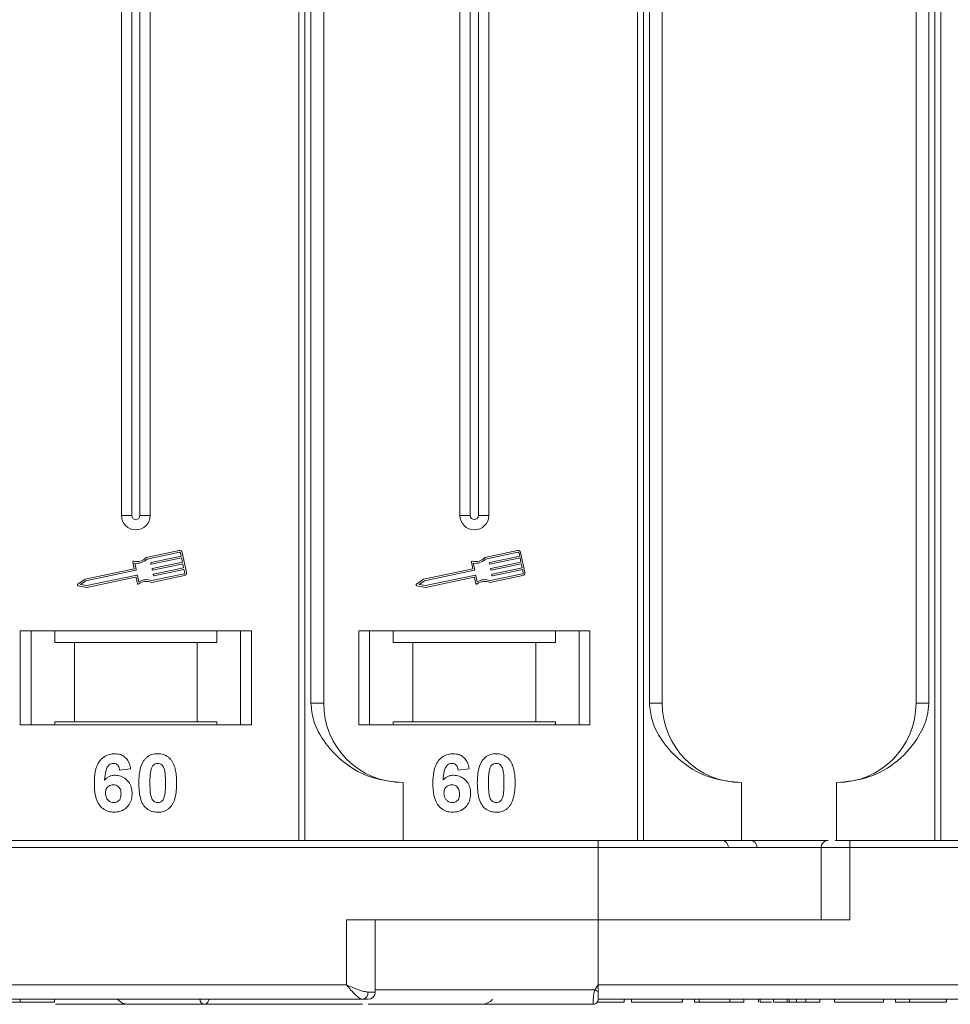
# Model space of a CAD drawing. Header units: millimetres. Extents: x -1004 to 529, y -22 to 1052.
# Tile 11 of 78: x -344 to -280, y 196 to 265. Entities that reach past the tile are written whole.
import ezdxf

# ---------------------------------------------------------------- set-up
doc = ezdxf.new("R2010")
doc.units = ezdxf.units.MM

msp = doc.modelspace()

# ---------------------------------------------------------------- linework, layer by layer
at = {"color": 7, "linetype": 'Continuous', "lineweight": 15}
for p, q in [((-337.232, 332.676), (-337.232, 230.176)), ((-336.517, 332.676), (-336.517, 230.176)), ((-335.947, 230.176), (-335.947, 332.676)), ((-335.232, 230.176), (-335.232, 332.676)), ((-324.944, 332.676), (-324.944, 207.676)), ((-324.525, 207.676), (-324.525, 332.676)), ((-324.117, 332.676), (-324.117, 217.176)), ((-323.232, 217.176), (-323.232, 332.676)), ((-313.802, 332.676), (-313.802, 230.176)), ((-313.087, 332.676), (-313.087, 230.176)), ((-312.517, 230.176), (-312.517, 332.676)), ((-311.802, 230.176), (-311.802, 332.676)), ((-301.514, 332.676), (-301.514, 207.676)), ((-301.095, 207.676), (-301.095, 332.676)), ((-300.688, 332.676), (-300.688, 217.176)), ((-299.802, 217.176), (-299.802, 332.676)), ((-282.232, 332.676), (-282.232, 217.176)), ((-281.346, 217.176), (-281.346, 332.676)), ((-280.939, 332.676), (-280.939, 207.676)), ((-280.52, 207.676), (-280.52, 332.676)), ((-336.517, 230.176), (-337.232, 230.176)), ((-335.232, 230.176), (-335.947, 230.176)), ((-313.087, 230.176), (-313.802, 230.176)), ((-311.802, 230.176), (-312.517, 230.176)), ((-333.235, 227.742), (-335.514, 227.261)), ((-309.806, 227.742), (-312.084, 227.261)), ((-333.211, 227.627), (-335.454, 227.153)), ((-335.175, 226.912), (-333.093, 227.352)), ((-333.069, 227.237), (-335.151, 226.797)), ((-333.093, 227.352), (-333.141, 227.582)), ((-333.008, 226.95), (-333.069, 227.237)), ((-332.735, 226.227), (-333.027, 227.606)), ((-309.782, 227.627), (-312.024, 227.153)), ((-311.746, 226.912), (-309.663, 227.352)), ((-309.639, 227.237), (-311.722, 226.797)), ((-309.663, 227.352), (-309.712, 227.582)), ((-309.578, 226.95), (-309.639, 227.237)), ((-309.306, 226.227), (-309.597, 227.606)), ((-336.342, 226.486), (-339.741, 225.768)), ((-336.232, 226.389), (-339.693, 225.658)), ((-336.436, 226.93), (-336.342, 226.486)), ((-336.303, 226.868), (-336.209, 226.424)), ((-335.186, 226.82), (-335.198, 226.877)), ((-335.101, 226.418), (-335.113, 226.475)), ((-335.091, 226.51), (-333.008, 226.95)), ((-332.984, 226.835), (-335.066, 226.395)), ((-335.006, 226.108), (-332.923, 226.548)), ((-332.899, 226.433), (-334.981, 225.993)), ((-332.923, 226.548), (-332.984, 226.835)), ((-332.85, 226.203), (-332.899, 226.433)), ((-312.913, 226.486), (-316.311, 225.768)), ((-312.802, 226.389), (-316.264, 225.658)), ((-313.007, 226.93), (-312.913, 226.486)), ((-312.873, 226.868), (-312.78, 226.424)), ((-311.757, 226.82), (-311.769, 226.877)), ((-311.672, 226.418), (-311.684, 226.475)), ((-311.661, 226.51), (-309.578, 226.95)), ((-309.554, 226.835), (-311.637, 226.395)), ((-311.576, 226.108), (-309.493, 226.548)), ((-309.469, 226.433), (-311.552, 225.993)), ((-309.493, 226.548), (-309.554, 226.835)), ((-309.421, 226.203), (-309.469, 226.433)), ((-339.741, 225.768), (-340.243, 225.417)), ((-339.62, 225.313), (-336.159, 226.044)), ((-339.619, 225.193), (-336.25, 225.905)), ((-336.215, 225.882), (-336.127, 225.467)), ((-336.124, 226.022), (-336.03, 225.577)), ((-335.15, 225.537), (-332.871, 226.019)), ((-335.138, 225.66), (-332.895, 226.133)), ((-335.016, 226.016), (-335.028, 226.073)), ((-316.311, 225.768), (-316.813, 225.417)), ((-316.191, 225.313), (-312.729, 226.044)), ((-316.19, 225.193), (-312.82, 225.905)), ((-312.785, 225.882), (-312.697, 225.467)), ((-312.695, 226.022), (-312.601, 225.577)), ((-311.72, 225.537), (-309.442, 226.019)), ((-311.709, 225.66), (-309.466, 226.133)), ((-311.587, 226.016), (-311.599, 226.073)), ((-340.221, 225.311), (-339.619, 225.193)), ((-339.693, 225.658), (-340.062, 225.4)), ((-340.062, 225.4), (-339.62, 225.313)), ((-316.791, 225.311), (-316.19, 225.193)), ((-316.264, 225.658), (-316.633, 225.4)), ((-316.633, 225.4), (-316.191, 225.313)), ((-328.232, 222.176), (-344.232, 222.176)), ((-344.232, 222.176), (-344.232, 215.676)), ((-343.482, 215.676), (-343.482, 222.176)), ((-341.845, 222.176), (-341.845, 221.376)), ((-330.618, 221.376), (-330.618, 222.176)), ((-328.982, 222.176), (-328.982, 215.676)), ((-328.232, 215.676), (-328.232, 222.176)), ((-304.802, 222.176), (-320.802, 222.176)), ((-320.802, 222.176), (-320.802, 215.676)), ((-320.052, 215.676), (-320.052, 222.176)), ((-318.416, 222.176), (-318.416, 221.376)), ((-307.189, 221.376), (-307.189, 222.176)), ((-305.552, 222.176), (-305.552, 215.676)), ((-304.802, 215.676), (-304.802, 222.176)), ((-341.845, 221.376), (-340.482, 221.376)), ((-340.482, 221.376), (-340.482, 215.876)), ((-340.482, 221.376), (-331.982, 221.376)), ((-331.982, 215.876), (-331.982, 221.376)), ((-331.982, 221.376), (-330.618, 221.376)), ((-318.416, 221.376), (-317.052, 221.376)), ((-317.052, 221.376), (-317.052, 215.876)), ((-317.052, 221.376), (-308.552, 221.376)), ((-308.552, 215.876), (-308.552, 221.376)), ((-308.552, 221.376), (-307.189, 221.376)), ((-324.117, 217.176), (-323.232, 217.176)), ((-300.688, 217.176), (-299.802, 217.176)), ((-282.232, 217.176), (-281.346, 217.176)), ((-344.232, 215.676), (-328.232, 215.676)), ((-340.482, 215.876), (-341.845, 215.876)), ((-341.845, 215.676), (-341.845, 215.876)), ((-340.482, 215.876), (-331.982, 215.876)), ((-330.618, 215.876), (-331.982, 215.876)), ((-330.618, 215.876), (-330.618, 215.676)), ((-320.802, 215.676), (-304.802, 215.676)), ((-317.052, 215.876), (-318.416, 215.876)), ((-318.416, 215.676), (-318.416, 215.876)), ((-317.052, 215.876), (-308.552, 215.876)), ((-307.189, 215.876), (-308.552, 215.876)), ((-307.189, 215.876), (-307.189, 215.676)), ((-336.591, 212.631), (-337.36, 212.547)), ((-313.161, 212.631), (-313.93, 212.547)), ((-317.732, 211.676), (-317.732, 207.676)), ((-294.302, 211.676), (-294.302, 207.676)), ((-287.732, 207.676), (-287.732, 211.676)), ((-304.232, 207.676), (-353.803, 207.676)), ((-304.232, 207.176), (-304.232, 207.676)), ((-286.803, 207.176), (-286.803, 207.676)), ((-237.232, 207.676), (-286.803, 207.676)), ((-353.803, 207.176), (-304.232, 207.176)), ((-304.232, 207.176), (-304.232, 202.176)), ((-304.232, 207.176), (-288.803, 207.176)), ((-288.803, 207.176), (-288.803, 202.176)), ((-288.803, 207.176), (-286.803, 207.176)), ((-286.803, 202.176), (-286.803, 207.176)), ((-286.803, 207.176), (-237.232, 207.176)), ((-304.232, 202.176), (-321.66, 202.176)), ((-321.66, 202.176), (-321.66, 197.676)), ((-319.66, 197.176), (-319.66, 202.176)), ((-304.232, 197.676), (-304.232, 202.176)), ((-304.232, 202.176), (-286.803, 202.176)), ((-321.66, 197.676), (-371.232, 197.676)), ((-320.169, 197.176), (-319.66, 197.176)), ((-319.66, 197.326), (-304.466, 197.326)), ((-304.466, 197.326), (-304.232, 197.676)), ((-254.66, 197.676), (-304.232, 197.676)), ((-371.232, 196.676), (-320.542, 196.676)), ((-344.239, 196.676), (-344.239, 196.476)), ((-341.86, 196.676), (-337.492, 196.676)), ((-341.86, 196.676), (-338.868, 196.676)), ((-341.86, 196.676), (-341.86, 196.476)), ((-304.232, 196.678), (-304.232, 196.676)), ((-304.232, 196.676), (-279.604, 196.676)), ((-304.232, 196.676), (-253.542, 196.676)), ((-302.43, 196.676), (-302.43, 196.476)), ((-301.918, 196.476), (-301.918, 196.676)), ((-301.918, 196.476), (-298.392, 196.476)), ((-298.392, 196.676), (-298.392, 196.476)), ((-297.559, 196.676), (-297.559, 196.476)), ((-297.559, 196.476), (-297.238, 196.476)), ((-297.238, 196.676), (-297.238, 196.476)), ((-297.238, 196.476), (-295.123, 196.476)), ((-295.123, 196.476), (-295.123, 196.676)), ((-295.123, 196.476), (-294.161, 196.476)), ((-294.161, 196.676), (-294.161, 196.476)), ((-293.136, 196.676), (-293.136, 196.476)), ((-293.026, 196.676), (-293.026, 196.476)), ((-292.104, 196.676), (-292.104, 196.476)), ((-291.142, 196.476), (-292.104, 196.476)), ((-291.142, 196.676), (-291.142, 196.476)), ((-291.012, 196.676), (-291.012, 196.476)), ((-290.597, 196.476), (-290.392, 196.476)), ((-290.497, 196.676), (-290.497, 196.476)), ((-289.86, 196.676), (-289.86, 196.476)), ((-289.86, 196.476), (-288.898, 196.476)), ((-288.898, 196.676), (-288.898, 196.476)), ((-287.873, 196.676), (-287.873, 196.476)), ((-287.873, 196.476), (-284.475, 196.476)), ((-284.475, 196.676), (-284.475, 196.476)), ((-283.642, 196.676), (-283.642, 196.476)), ((-283.642, 196.476), (-282.68, 196.476)), ((-282.68, 196.676), (-282.68, 196.476)), ((-282.68, 196.476), (-280.116, 196.476)), ((-280.116, 196.676), (-280.116, 196.476)), ((-336.907, 196.326), (-341.796, 196.326)), ((-304.582, 196.326), (-304.582, 196.326))]:
    msp.add_line(p, q, dxfattribs=at)
for centre, radius, start, end in [((-336.232, 230.176), 1, 180, 0), ((-336.232, 230.176), 0.285, 180, 0), ((-312.802, 230.176), 1, 180, 0), ((-312.802, 230.176), 0.285, 180, 0), ((-333.199, 227.57), 0.176, 11.9297, 101.9297), ((-309.769, 227.57), 0.176, 11.9297, 101.9297), ((-336.16, 227.848), 0.873, 256.41469, 317.74736), ((-336.16, 227.848), 0.99, 261.69305, 315.48899), ((-333.199, 227.57), 0.0587, 11.9297, 101.9297), ((-312.73, 227.848), 0.873, 256.41469, 317.74736), ((-312.73, 227.848), 0.99, 261.69305, 315.48899), ((-309.769, 227.57), 0.0587, 11.9297, 101.9297), ((-336.379, 226.942), 0.0587, 76.41469, 191.9297), ((-336.238, 226.418), 0.0294, 281.9297, 11.9297), ((-335.169, 226.883), 0.0294, 101.9297, 191.9297), ((-335.157, 226.826), 0.0294, 191.9297, 281.9297), ((-335.084, 226.481), 0.0294, 101.9297, 191.9297), ((-335.072, 226.424), 0.0294, 191.9297, 281.9297), ((-312.949, 226.942), 0.0587, 76.41469, 191.9297), ((-312.808, 226.418), 0.0294, 281.9297, 11.9297), ((-311.74, 226.883), 0.0294, 101.9297, 191.9297), ((-311.728, 226.826), 0.0294, 191.9297, 281.9297), ((-311.655, 226.481), 0.0294, 101.9297, 191.9297), ((-311.643, 226.424), 0.0294, 191.9297, 281.9297), ((-336.243, 225.876), 0.0294, 11.9297, 101.9297), ((-336.153, 226.015), 0.0294, 11.9297, 101.9297), ((-335.503, 224.739), 0.99, 68.37041, 122.16635), ((-334.999, 226.079), 0.0294, 101.9297, 191.9297), ((-334.987, 226.022), 0.0294, 191.9297, 281.9297), ((-332.908, 226.191), 0.0587, 281.9297, 11.9297), ((-332.908, 226.191), 0.176, 281.9297, 11.9297), ((-312.814, 225.876), 0.0294, 11.9297, 101.9297), ((-312.723, 226.015), 0.0294, 11.9297, 101.9297), ((-312.074, 224.739), 0.99, 68.37041, 122.16635), ((-311.57, 226.079), 0.0294, 101.9297, 191.9297), ((-311.558, 226.022), 0.0294, 191.9297, 281.9297), ((-309.478, 226.191), 0.0587, 281.9297, 11.9297), ((-309.478, 226.191), 0.176, 281.9297, 11.9297), ((-340.209, 225.369), 0.0587, 124.95116, 258.90824), ((-336.069, 225.479), 0.0587, 191.9297, 307.44471), ((-335.503, 224.739), 0.873, 66.11204, 127.44471), ((-316.78, 225.369), 0.0587, 124.95116, 258.90824), ((-312.64, 225.479), 0.0587, 191.9297, 307.44471), ((-312.074, 224.739), 0.873, 66.11204, 127.44471), ((-317.732, 217.176), 5.5, 180, 270), ((-294.302, 217.176), 5.5, 180, 270), ((-287.732, 217.176), 5.5, 270, 0), ((-295.714, 207.176), 0.5, 0, 90), ((-293.731, 207.176), 0.5, 0, 90), ((-288.303, 207.176), 0.5, 90, 180), ((-320.617, 197.12), 0.451, 279.5202, 7.08135), ((-320.16, 197.176), 0.5, 270, 0), ((-268.688, 264.253), 75.89, 241.87179, 242.07191), ((-336.732, 197.326), 1, 221.2946, 270), ((-331.456, 196.662), 0.336, 177.61012, 267.39185), ((-331.454, 196.662), 0.337, 177.69097, 267.38556), ((-312.302, 197.326), 1, 270, 319.04573), ((-304.582, 196.676), 0.35, 269.99809, 359.99965)]:
    msp.add_arc(centre, radius, start, end, dxfattribs=at)
for points, knots in [([(-324.117, 217.176), (-324.074, 216.785), (-323.962, 215.786), (-323.139, 214.332), (-321.769, 212.919), (-319.903, 211.882), (-318.453, 211.744), (-317.732, 211.676)], [0, 0, 0, 0, 0.1257134, 0.3212757, 0.5244662, 0.763484, 1, 1, 1, 1]), ([(-300.688, 217.176), (-300.644, 216.785), (-300.533, 215.786), (-299.709, 214.332), (-298.339, 212.919), (-296.474, 211.882), (-295.024, 211.744), (-294.302, 211.676)], [0, 0, 0, 0, 0.125713, 0.321276, 0.524466, 0.763484, 1, 1, 1, 1]), ([(-287.732, 211.676), (-286.972, 211.752), (-285.452, 211.905), (-283.43, 213.094), (-282.098, 214.645), (-281.437, 216.089), (-281.371, 216.881), (-281.346, 217.176)], [0, 0, 0, 0, 0.249096, 0.498243, 0.745205, 0.90541, 1, 1, 1, 1]), ([(-339.104, 211.622), (-339.101, 211.755), (-339.092, 212.157), (-339.001, 212.712), (-338.723, 213.221), (-338.376, 213.523), (-338.006, 213.661), (-337.773, 213.672), (-337.688, 213.676)], [0, 0, 0, 0, 0.142337, 0.429127, 0.589943, 0.751205, 0.909895, 1, 1, 1, 1]), ([(-337.688, 213.676), (-337.552, 213.665), (-337.306, 213.646), (-336.994, 213.462), (-336.753, 213.185), (-336.637, 212.888), (-336.601, 212.689), (-336.591, 212.631)], [0, 0, 0, 0, 0.242691, 0.439002, 0.635006, 0.895059, 1, 1, 1, 1]), ([(-335.631, 213.269), (-335.586, 213.319), (-335.496, 213.421), (-335.327, 213.537), (-335.139, 213.62), (-334.969, 213.658), (-334.828, 213.673), (-334.755, 213.675), (-334.719, 213.676)], [0, 0, 0, 0, 0.193776, 0.3936, 0.587864, 0.788908, 0.894169, 1, 1, 1, 1]), ([(-334.719, 213.676), (-334.652, 213.673), (-334.517, 213.669), (-334.319, 213.625), (-334.129, 213.547), (-333.984, 213.448), (-333.877, 213.35), (-333.828, 213.293), (-333.804, 213.264)], [0, 0, 0, 0, 0.192627, 0.388684, 0.582013, 0.783201, 0.891038, 1, 1, 1, 1]), ([(-315.674, 211.622), (-315.671, 211.755), (-315.662, 212.157), (-315.572, 212.712), (-315.294, 213.221), (-314.947, 213.523), (-314.577, 213.661), (-314.344, 213.672), (-314.259, 213.676)], [0, 0, 0, 0, 0.142337, 0.429127, 0.589943, 0.751205, 0.909895, 1, 1, 1, 1]), ([(-314.259, 213.676), (-314.123, 213.665), (-313.877, 213.646), (-313.564, 213.462), (-313.323, 213.185), (-313.208, 212.888), (-313.172, 212.689), (-313.161, 212.631)], [0, 0, 0, 0, 0.242691, 0.439002, 0.635006, 0.895059, 1, 1, 1, 1]), ([(-312.201, 213.269), (-312.157, 213.319), (-312.067, 213.421), (-311.898, 213.537), (-311.709, 213.62), (-311.54, 213.658), (-311.399, 213.673), (-311.326, 213.675), (-311.289, 213.676)], [0, 0, 0, 0, 0.193776, 0.3936, 0.587864, 0.788908, 0.894169, 1, 1, 1, 1]), ([(-311.289, 213.676), (-311.223, 213.673), (-311.088, 213.669), (-310.89, 213.625), (-310.699, 213.547), (-310.555, 213.448), (-310.448, 213.35), (-310.399, 213.293), (-310.374, 213.264)], [0, 0, 0, 0, 0.192627, 0.388684, 0.582013, 0.783201, 0.891038, 1, 1, 1, 1]), ([(-337.787, 213.009), (-337.841, 213.003), (-337.949, 212.993), (-338.102, 212.892), (-338.243, 212.72), (-338.352, 212.358), (-338.376, 212.058), (-338.393, 211.853)], [0, 0, 0, 0, 0.112049, 0.22438, 0.370115, 0.570276, 1, 1, 1, 1]), ([(-337.36, 212.547), (-337.372, 212.625), (-337.392, 212.747), (-337.482, 212.891), (-337.588, 212.972), (-337.696, 213.005), (-337.762, 213.008), (-337.787, 213.009)], [0, 0, 0, 0, 0.33384, 0.524547, 0.716372, 0.891824, 1, 1, 1, 1]), ([(-336.027, 211.656), (-336.024, 211.79), (-336.019, 212.093), (-335.947, 212.62), (-335.806, 213.041), (-335.648, 213.247), (-335.631, 213.269)], [0, 0, 0, 0, 0.237381, 0.538918, 0.949082, 1, 1, 1, 1]), ([(-335.172, 212.616), (-335.148, 212.685), (-335.11, 212.798), (-335.002, 212.923), (-334.878, 212.99), (-334.779, 213.006), (-334.725, 213.009), (-334.719, 213.009)], [0, 0, 0, 0, 0.3348035, 0.5425606, 0.750382, 0.9707212, 1, 1, 1, 1]), ([(-334.719, 213.009), (-334.662, 213.003), (-334.56, 212.993), (-334.432, 212.918), (-334.322, 212.778), (-334.222, 212.507), (-334.185, 212.11), (-334.182, 211.803), (-334.18, 211.648)], [0, 0, 0, 0, 0.105646, 0.186221, 0.267042, 0.431541, 0.712708, 1, 1, 1, 1]), ([(-333.804, 213.264), (-333.765, 213.21), (-333.685, 213.101), (-333.58, 212.869), (-333.49, 212.573), (-333.44, 212.242), (-333.415, 211.933), (-333.412, 211.743), (-333.411, 211.648)], [0, 0, 0, 0, 0.118432, 0.239329, 0.449434, 0.664178, 0.83182, 1, 1, 1, 1]), ([(-314.358, 213.009), (-314.412, 213.003), (-314.52, 212.993), (-314.672, 212.892), (-314.814, 212.72), (-314.922, 212.358), (-314.947, 212.058), (-314.963, 211.853)], [0, 0, 0, 0, 0.112049, 0.22438, 0.370115, 0.570276, 1, 1, 1, 1]), ([(-313.93, 212.547), (-313.943, 212.625), (-313.962, 212.747), (-314.053, 212.891), (-314.158, 212.972), (-314.266, 213.005), (-314.332, 213.008), (-314.358, 213.009)], [0, 0, 0, 0, 0.33384, 0.524547, 0.716372, 0.891824, 1, 1, 1, 1]), ([(-312.597, 211.656), (-312.595, 211.79), (-312.59, 212.093), (-312.517, 212.62), (-312.376, 213.041), (-312.219, 213.247), (-312.201, 213.269)], [0, 0, 0, 0, 0.237381, 0.538918, 0.949082, 1, 1, 1, 1]), ([(-311.742, 212.616), (-311.719, 212.685), (-311.681, 212.798), (-311.572, 212.923), (-311.449, 212.99), (-311.35, 213.006), (-311.296, 213.009), (-311.289, 213.009)], [0, 0, 0, 0, 0.3348035, 0.5425606, 0.750382, 0.9707212, 1, 1, 1, 1]), ([(-311.289, 213.009), (-311.232, 213.003), (-311.131, 212.993), (-311.002, 212.918), (-310.892, 212.778), (-310.792, 212.507), (-310.756, 212.11), (-310.753, 211.803), (-310.751, 211.648)], [0, 0, 0, 0, 0.105646, 0.186221, 0.267042, 0.431541, 0.712708, 1, 1, 1, 1]), ([(-310.374, 213.264), (-310.335, 213.21), (-310.256, 213.101), (-310.15, 212.869), (-310.061, 212.573), (-310.01, 212.242), (-309.986, 211.933), (-309.983, 211.743), (-309.982, 211.648)], [0, 0, 0, 0, 0.118432, 0.239329, 0.449434, 0.664178, 0.83182, 1, 1, 1, 1]), ([(-338.393, 211.853), (-338.346, 211.902), (-338.252, 212), (-338.107, 212.091), (-337.979, 212.141), (-337.88, 212.169), (-337.777, 212.185), (-337.706, 212.187), (-337.67, 212.188)], [0, 0, 0, 0, 0.243654, 0.49576, 0.617892, 0.741503, 0.870025, 1, 1, 1, 1]), ([(-337.67, 212.188), (-337.534, 212.176), (-337.262, 212.151), (-336.914, 211.935), (-336.648, 211.634), (-336.507, 211.281), (-336.494, 211.037), (-336.488, 210.929)], [0, 0, 0, 0, 0.210216, 0.421975, 0.620016, 0.831037, 1, 1, 1, 1]), ([(-335.257, 211.648), (-335.257, 211.715), (-335.256, 211.848), (-335.25, 212.029), (-335.24, 212.191), (-335.226, 212.333), (-335.207, 212.476), (-335.184, 212.569), (-335.172, 212.616)], [0, 0, 0, 0, 0.20527, 0.410616, 0.557148, 0.703844, 0.851475, 1, 1, 1, 1]), ([(-314.963, 211.853), (-314.917, 211.902), (-314.823, 212), (-314.677, 212.091), (-314.55, 212.141), (-314.451, 212.169), (-314.347, 212.185), (-314.276, 212.187), (-314.241, 212.188)], [0, 0, 0, 0, 0.243654, 0.49576, 0.617892, 0.741503, 0.870025, 1, 1, 1, 1]), ([(-314.241, 212.188), (-314.105, 212.176), (-313.833, 212.151), (-313.484, 211.935), (-313.219, 211.634), (-313.077, 211.281), (-313.064, 211.037), (-313.059, 210.929)], [0, 0, 0, 0, 0.210216, 0.421975, 0.620016, 0.831037, 1, 1, 1, 1]), ([(-311.828, 211.648), (-311.827, 211.715), (-311.826, 211.848), (-311.821, 212.029), (-311.811, 212.191), (-311.796, 212.333), (-311.778, 212.476), (-311.754, 212.569), (-311.742, 212.616)], [0, 0, 0, 0, 0.20527, 0.410616, 0.557148, 0.703844, 0.851475, 1, 1, 1, 1]), ([(-337.746, 209.624), (-337.881, 209.635), (-338.153, 209.656), (-338.513, 209.857), (-338.805, 210.162), (-339.045, 210.698), (-339.099, 211.209), (-339.103, 211.564), (-339.104, 211.622)], [0, 0, 0, 0, 0.148269, 0.297647, 0.442421, 0.607851, 0.935658, 1, 1, 1, 1]), ([(-338.334, 210.946), (-338.329, 211.029), (-338.321, 211.165), (-338.23, 211.335), (-338.108, 211.443), (-337.959, 211.512), (-337.852, 211.518), (-337.8, 211.522)], [0, 0, 0, 0, 0.276721, 0.45687, 0.637007, 0.824068, 1, 1, 1, 1]), ([(-337.8, 211.522), (-337.732, 211.516), (-337.607, 211.506), (-337.447, 211.412), (-337.328, 211.277), (-337.266, 211.092), (-337.26, 210.959), (-337.257, 210.889)], [0, 0, 0, 0, 0.213757, 0.394944, 0.576585, 0.777311, 1, 1, 1, 1]), ([(-334.719, 209.624), (-334.854, 209.634), (-335.126, 209.655), (-335.48, 209.853), (-335.768, 210.167), (-336.001, 210.778), (-336.016, 211.298), (-336.027, 211.656)], [0, 0, 0, 0, 0.147528, 0.296569, 0.43214, 0.608737, 1, 1, 1, 1]), ([(-334.719, 210.291), (-334.787, 210.299), (-334.897, 210.312), (-335.026, 210.398), (-335.129, 210.549), (-335.222, 210.821), (-335.251, 211.211), (-335.255, 211.502), (-335.257, 211.648)], [0, 0, 0, 0, 0.125351, 0.2021974, 0.2791824, 0.4597421, 0.727968, 1, 1, 1, 1]), ([(-334.18, 211.648), (-334.181, 211.582), (-334.182, 211.448), (-334.188, 211.268), (-334.198, 211.107), (-334.212, 210.965), (-334.231, 210.823), (-334.254, 210.73), (-334.266, 210.684)], [0, 0, 0, 0, 0.205942, 0.411959, 0.558149, 0.704502, 0.851801, 1, 1, 1, 1]), ([(-333.411, 211.648), (-333.413, 211.515), (-333.419, 211.211), (-333.489, 210.691), (-333.627, 210.269), (-333.784, 210.061), (-333.807, 210.031)], [0, 0, 0, 0, 0.236629, 0.537361, 0.932986, 1, 1, 1, 1]), ([(-314.317, 209.624), (-314.452, 209.635), (-314.723, 209.656), (-315.083, 209.857), (-315.375, 210.162), (-315.615, 210.698), (-315.67, 211.209), (-315.673, 211.564), (-315.674, 211.622)], [0, 0, 0, 0, 0.148269, 0.297647, 0.442421, 0.607851, 0.935658, 1, 1, 1, 1]), ([(-314.905, 210.946), (-314.9, 211.029), (-314.892, 211.165), (-314.801, 211.335), (-314.679, 211.443), (-314.53, 211.512), (-314.422, 211.518), (-314.37, 211.522)], [0, 0, 0, 0, 0.276721, 0.45687, 0.637007, 0.824068, 1, 1, 1, 1]), ([(-314.37, 211.522), (-314.303, 211.516), (-314.178, 211.506), (-314.017, 211.412), (-313.898, 211.277), (-313.836, 211.092), (-313.831, 210.959), (-313.828, 210.889)], [0, 0, 0, 0, 0.213757, 0.394944, 0.576585, 0.777311, 1, 1, 1, 1]), ([(-311.289, 209.624), (-311.425, 209.634), (-311.696, 209.655), (-312.05, 209.853), (-312.339, 210.167), (-312.572, 210.778), (-312.587, 211.298), (-312.597, 211.656)], [0, 0, 0, 0, 0.147528, 0.296569, 0.43214, 0.608737, 1, 1, 1, 1]), ([(-311.289, 210.291), (-311.358, 210.299), (-311.468, 210.312), (-311.597, 210.398), (-311.699, 210.549), (-311.793, 210.821), (-311.822, 211.211), (-311.826, 211.502), (-311.828, 211.648)], [0, 0, 0, 0, 0.125351, 0.2021974, 0.2791824, 0.4597421, 0.727968, 1, 1, 1, 1]), ([(-310.751, 211.648), (-310.751, 211.582), (-310.752, 211.448), (-310.758, 211.268), (-310.768, 211.107), (-310.782, 210.965), (-310.801, 210.823), (-310.825, 210.73), (-310.837, 210.684)], [0, 0, 0, 0, 0.205942, 0.411959, 0.558149, 0.704502, 0.851801, 1, 1, 1, 1]), ([(-309.982, 211.648), (-309.984, 211.515), (-309.989, 211.211), (-310.06, 210.691), (-310.198, 210.269), (-310.355, 210.061), (-310.378, 210.031)], [0, 0, 0, 0, 0.236629, 0.537361, 0.932986, 1, 1, 1, 1]), ([(-337.761, 210.291), (-337.829, 210.298), (-337.966, 210.312), (-338.141, 210.429), (-338.268, 210.587), (-338.326, 210.769), (-338.332, 210.889), (-338.334, 210.946)], [0, 0, 0, 0, 0.207905, 0.419981, 0.630626, 0.821735, 1, 1, 1, 1]), ([(-337.257, 210.889), (-337.261, 210.804), (-337.268, 210.666), (-337.341, 210.487), (-337.451, 210.378), (-337.595, 210.304), (-337.702, 210.296), (-337.761, 210.291)], [0, 0, 0, 0, 0.2886974, 0.4635526, 0.6399417, 0.8018084, 1, 1, 1, 1]), ([(-336.488, 210.929), (-336.496, 210.794), (-336.512, 210.524), (-336.677, 210.143), (-336.963, 209.844), (-337.336, 209.653), (-337.609, 209.634), (-337.746, 209.624)], [0, 0, 0, 0, 0.197831, 0.3973, 0.59891, 0.798741, 1, 1, 1, 1]), ([(-334.266, 210.684), (-334.29, 210.615), (-334.328, 210.503), (-334.435, 210.377), (-334.557, 210.311), (-334.656, 210.293), (-334.711, 210.291), (-334.719, 210.291)], [0, 0, 0, 0, 0.3336776, 0.5404125, 0.7472639, 0.9612091, 1, 1, 1, 1]), ([(-314.332, 210.291), (-314.4, 210.298), (-314.537, 210.312), (-314.712, 210.429), (-314.839, 210.587), (-314.896, 210.769), (-314.902, 210.889), (-314.905, 210.946)], [0, 0, 0, 0, 0.207905, 0.419981, 0.630626, 0.821735, 1, 1, 1, 1]), ([(-313.828, 210.889), (-313.832, 210.804), (-313.838, 210.666), (-313.912, 210.487), (-314.022, 210.378), (-314.166, 210.304), (-314.273, 210.296), (-314.332, 210.291)], [0, 0, 0, 0, 0.2886974, 0.4635526, 0.6399417, 0.8018084, 1, 1, 1, 1]), ([(-313.059, 210.929), (-313.066, 210.794), (-313.082, 210.524), (-313.248, 210.143), (-313.533, 209.844), (-313.907, 209.653), (-314.18, 209.634), (-314.317, 209.624)], [0, 0, 0, 0, 0.197831, 0.3973, 0.59891, 0.798741, 1, 1, 1, 1]), ([(-310.837, 210.684), (-310.86, 210.615), (-310.898, 210.503), (-311.006, 210.377), (-311.127, 210.311), (-311.226, 210.293), (-311.281, 210.291), (-311.289, 210.291)], [0, 0, 0, 0, 0.3336776, 0.5404125, 0.7472639, 0.9612091, 1, 1, 1, 1]), ([(-333.807, 210.031), (-333.851, 209.98), (-333.942, 209.878), (-334.11, 209.763), (-334.299, 209.68), (-334.468, 209.642), (-334.61, 209.627), (-334.682, 209.625), (-334.719, 209.624)], [0, 0, 0, 0, 0.193769, 0.393564, 0.587886, 0.789131, 0.894283, 1, 1, 1, 1]), ([(-310.378, 210.031), (-310.422, 209.98), (-310.512, 209.878), (-310.681, 209.763), (-310.87, 209.68), (-311.039, 209.642), (-311.18, 209.627), (-311.253, 209.625), (-311.289, 209.624)], [0, 0, 0, 0, 0.193769, 0.393564, 0.587886, 0.789131, 0.894283, 1, 1, 1, 1]), ([(-288.303, 207.676), (-288.551, 207.676), (-289.754, 207.676), (-292.357, 207.676), (-296.079, 207.676), (-300.166, 207.676), (-302.89, 207.676), (-304.232, 207.676)], [0, 0, 0, 0, 0.052091, 0.252501, 0.508821, 0.75816, 1, 1, 1, 1]), ([(-286.803, 207.676), (-286.962, 207.676), (-287.288, 207.676), (-287.648, 207.676), (-287.791, 207.676), (-287.824, 207.676)], [0, 0, 0, 0, 0.421218, 0.866389, 1, 1, 1, 1]), ([(-320.542, 196.676), (-320.61, 196.692), (-320.754, 196.728), (-321.033, 196.978), (-321.343, 197.308), (-321.554, 197.553), (-321.66, 197.676)], [0, 0, 0, 0, 0.23435, 0.498195, 0.748869, 1, 1, 1, 1]), ([(-321.66, 197.676), (-321.391, 197.559), (-320.972, 197.379), (-320.474, 197.207), (-320.264, 197.185), (-320.169, 197.176)], [0, 0, 0, 0, 0.498413, 0.772928, 1, 1, 1, 1]), ([(-304.582, 196.326), (-304.582, 196.333), (-304.583, 196.346), (-304.582, 196.449), (-304.58, 196.595), (-304.568, 196.779), (-304.549, 196.961), (-304.519, 197.148), (-304.483, 197.27), (-304.466, 197.326)], [0, 0, 0, 0, 0.172016, 0.3127556, 0.4995985, 0.630391, 0.7580256, 0.8892284, 1, 1, 1, 1]), ([(-304.232, 197.201), (-304.232, 197.109), (-304.232, 196.924), (-304.232, 196.762), (-304.232, 196.731), (-304.232, 196.722)], [0, 0, 0, 0, 0.412979, 0.825987, 1, 1, 1, 1]), ([(-345.292, 196.476), (-345.23, 196.476), (-345.106, 196.476), (-344.922, 196.476), (-344.746, 196.476), (-344.579, 196.476), (-344.409, 196.476), (-344.296, 196.476), (-344.239, 196.476)], [0, 0, 0, 0, 0.185429, 0.37219, 0.527708, 0.683877, 0.841678, 1, 1, 1, 1]), ([(-344.239, 196.476), (-344.105, 196.476), (-343.701, 196.476), (-343.047, 196.476), (-342.429, 196.476), (-342.001, 196.476), (-341.87, 196.476), (-341.862, 196.476), (-341.86, 196.476)], [0, 0, 0, 0, 0.101398, 0.306996, 0.506144, 0.685262, 0.924557, 1, 1, 1, 1]), ([(-331.177, 196.676), (-331.181, 196.658), (-331.204, 196.562), (-331.271, 196.45), (-331.367, 196.346), (-331.433, 196.333), (-331.47, 196.326)], [0, 0, 0, 0, 0.079527, 0.42373, 0.683042, 1, 1, 1, 1]), ([(-304.303, 196.476), (-304.073, 196.476), (-303.579, 196.476), (-302.991, 196.476), (-302.565, 196.476), (-302.44, 196.476), (-302.432, 196.476), (-302.43, 196.476)], [0, 0, 0, 0, 0.205316, 0.4404954, 0.6459882, 0.9222464, 1, 1, 1, 1]), ([(-293.026, 196.476), (-292.972, 196.476), (-292.864, 196.476), (-292.582, 196.476), (-292.344, 196.476), (-292.229, 196.476)], [0, 0, 0, 0, 0.340793, 0.682566, 1, 1, 1, 1]), ([(-291.012, 196.476), (-291.031, 196.476), (-291.069, 196.476), (-291.097, 196.476), (-291.116, 196.476), (-291.129, 196.476), (-291.137, 196.476), (-291.14, 196.476), (-291.142, 196.476)], [0, 0, 0, 0, 0.193806, 0.393127, 0.544069, 0.695412, 0.847613, 1, 1, 1, 1]), ([(-290.497, 196.476), (-290.538, 196.476), (-290.622, 196.476), (-290.733, 196.476), (-290.826, 196.476), (-290.899, 196.476), (-290.962, 196.476), (-290.995, 196.476), (-291.012, 196.476)], [0, 0, 0, 0, 0.202387, 0.410907, 0.557829, 0.709472, 0.853224, 1, 1, 1, 1]), ([(-289.86, 196.476), (-289.863, 196.476), (-289.868, 196.476), (-289.917, 196.476), (-290.007, 196.476), (-290.125, 196.476), (-290.292, 196.476), (-290.419, 196.476), (-290.497, 196.476)], [0, 0, 0, 0, 0.292027, 0.504854, 0.613905, 0.723685, 0.829816, 1, 1, 1, 1]), ([(-336.732, 196.326), (-336.686, 196.326), (-336.592, 196.326), (-335.821, 196.326), (-334.655, 196.326), (-333.184, 196.326), (-331.536, 196.326), (-329.597, 196.326), (-326.634, 196.326), (-323.581, 196.326), (-321.103, 196.326), (-320.545, 196.326)], [0, 0, 0, 0, 0.116124, 0.235791, 0.358766, 0.454859, 0.550937, 0.649045, 0.747136, 0.943077, 1, 1, 1, 1]), ([(-320.158, 196.326), (-319.907, 196.326), (-318.728, 196.326), (-316.182, 196.326), (-312.552, 196.326), (-308.56, 196.326), (-305.894, 196.326), (-304.582, 196.326)], [0, 0, 0, 0, 0.053852, 0.25371, 0.509545, 0.758465, 1, 1, 1, 1])]:
    msp.add_open_spline(points, degree=3, knots=knots, dxfattribs=at)
for points in [[(-304.232, 197.676), (-304.232, 197.593), (-304.232, 197.427), (-304.232, 197.276), (-304.232, 197.201)], [(-320.16, 196.676), (-320.178, 196.676), (-320.213, 196.676), (-320.432, 196.676), (-320.542, 196.676)]]:
    msp.add_open_spline(points, degree=3, dxfattribs=at)

doc.saveas('drawing.dxf')
